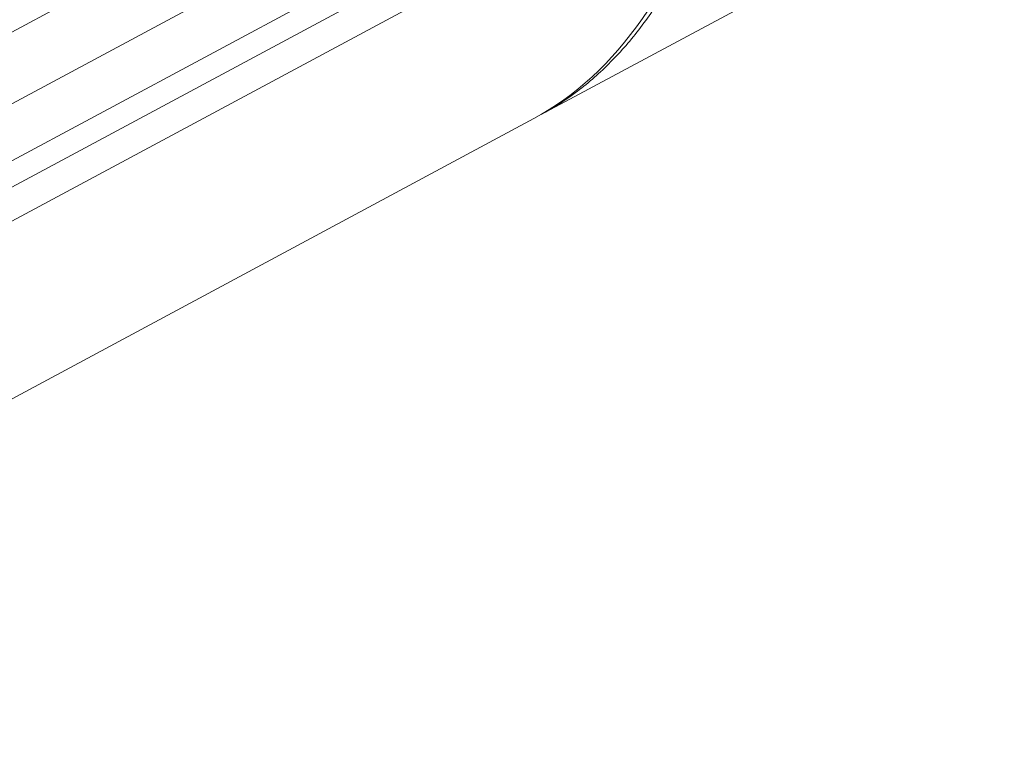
# Model space of a CAD drawing. Header units: millimetres. Extents: x 25069 to 61396, y 8621 to 21558.
# Tile 91 of 256: x 29393 to 29454, y 15466 to 15512. Entities that reach past the tile are written whole.
import ezdxf

# ---------------------------------------------------------------- set-up
doc = ezdxf.new("R2010")
doc.units = ezdxf.units.MM
doc.layers.add('9', color=7, linetype='Continuous')

msp = doc.modelspace()

# ---------------------------------------------------------------- linework, layer by layer
at = {"layer": '9', "color": 7, "linetype": 'Continuous', "lineweight": 18}
for p, q in [((29370.835, 15499.327), (29438.837, 15535.845)), ((29369.258, 15490.473), (29437.765, 15527.262)), ((29425.623, 15505.95), (29454.402, 15521.404)), ((29351.882, 15466.35), (29425.176, 15505.709))]:
    msp.add_line(p, q, dxfattribs=at)
at = {"layer": '9', "color": 7, "linetype": 'Continuous', "lineweight": 13}
for p, q in [((29370.321, 15494.594), (29438.258, 15531.076)), ((29362.915, 15485.435), (29435.481, 15524.404)), ((29368.008, 15486.052), (29436.549, 15522.859))]:
    msp.add_line(p, q, dxfattribs=at)
at = {"layer": '9', "color": 7, "linetype": 'Continuous', "lineweight": 18}
msp.add_ellipse((29397.534, 15577.698), major_axis=(-25.3, 73.017), ratio=0.453804, start_param=3.214351, end_param=3.703971, dxfattribs=at)
msp.add_open_spline([(29437.079, 15522.303), (29436.761, 15521.243), (29436.412, 15520.21), (29435.649, 15518.209), (29435.234, 15517.24), (29434.338, 15515.379), (29433.856, 15514.486), (29432.823, 15512.786), (29432.272, 15511.979), (29431.098, 15510.462), (29430.476, 15509.752), (29429.161, 15508.441), (29428.467, 15507.839), (29427.063, 15506.795), (29426.357, 15506.344), (29425.621, 15505.948)], degree=3, knots=[0, 0, 0, 0, 0.144352, 0.144352, 0.288704, 0.288704, 0.433057, 0.433057, 0.577409, 0.577409, 0.721761, 0.721761, 0.866113, 0.866113, 1, 1, 1, 1], dxfattribs=at)

doc.saveas('drawing.dxf')
